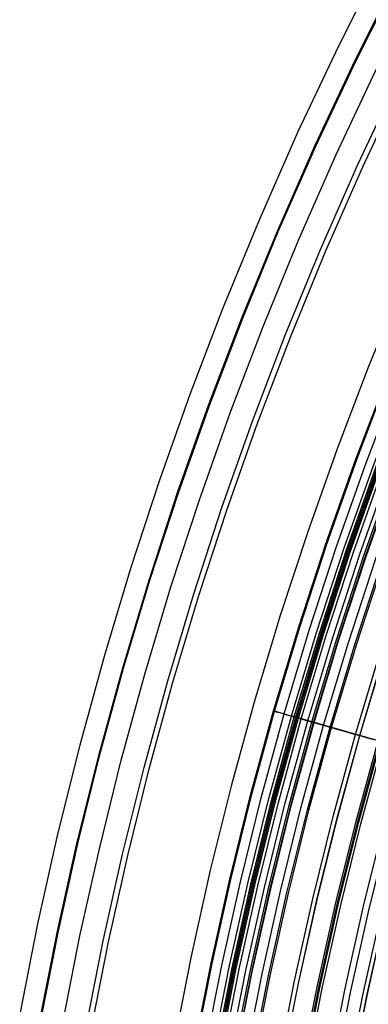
# Model space of a CAD drawing. Header units: millimetres. Extents: x -14 to 488, y -50 to 50.
# Tile 51 of 256: x 174.02 to 177.29, y 6.36 to 15.57. Entities that reach past the tile are written whole.
import ezdxf

# ---------------------------------------------------------------- set-up
doc = ezdxf.new("R2010")
doc.units = ezdxf.units.MM
doc.header["$MEASUREMENT"] = 0
doc.layers.add('Default', color=7, linetype='Continuous')

msp = doc.modelspace()

# ---------------------------------------------------------------- linework, layer by layer
at = {"layer": 'Default'}
for points in [[(176.0434, 5.883), (176.1966, 6.6592), (176.3694, 7.4371), (176.5621, 8.2159), (176.7749, 8.9949), (177.008, 9.7734), (177.2615, 10.5507), (177.5357, 11.3259), (177.8304, 12.0982), (178.1459, 12.867), (178.4821, 13.6313), (178.8389, 14.3905), (179.2163, 15.1435), (179.6142, 15.8898), (180.0324, 16.6283), (180.4708, 17.3584), (180.9289, 18.0792), (181.4067, 18.7899), (181.9037, 19.4897), (182.4196, 20.1779), (182.9539, 20.8536), (183.5062, 21.5163), (184.0761, 22.1651), (184.6629, 22.7993)], [(176.0471, 5.8823), (176.2003, 6.6585), (176.3731, 7.4362), (176.5658, 8.215), (176.7785, 8.9939), (177.0116, 9.7723), (177.2651, 10.5494), (177.5392, 11.3245), (177.834, 12.0968), (178.1494, 12.8655), (178.4855, 13.6298), (178.8423, 14.3888), (179.2197, 15.1418), (179.6176, 15.8879), (180.0357, 16.6264), (180.474, 17.3564), (180.9321, 18.0771), (181.4098, 18.7877), (181.9068, 19.4875), (182.4226, 20.1755), (182.9568, 20.8512), (183.5091, 21.5138), (184.0789, 22.1625), (184.6656, 22.7967)], [(174.2162, 6.2211), (174.3779, 7.0406), (174.5604, 7.8617), (174.7638, 8.6839), (174.9884, 9.5062), (175.2345, 10.3281), (175.5022, 11.1485), (175.7915, 11.9669), (176.1027, 12.7822), (176.4357, 13.5938), (176.7906, 14.4006), (177.1673, 15.202), (177.5657, 15.997), (177.9858, 16.7848), (178.4272, 17.5644), (178.8899, 18.3351), (179.3736, 19.096), (179.878, 19.8462), (180.4026, 20.585), (180.9472, 21.3115), (181.5113, 22.0249), (182.0943, 22.7244)], [(174.2251, 6.2195), (174.3867, 7.0387), (174.5691, 7.8597), (174.7725, 8.6816), (174.9971, 9.5037), (175.2431, 10.3254), (175.5107, 11.1456), (175.8, 11.9638), (176.1111, 12.7789), (176.444, 13.5902), (176.7988, 14.3969), (177.1754, 15.1981), (177.5737, 15.9929), (177.9936, 16.7804), (178.435, 17.5599), (178.8976, 18.3304), (179.3812, 19.0911), (179.8854, 19.8411), (180.4099, 20.5797), (180.9543, 21.306), (181.5182, 22.0192), (182.1012, 22.7185)], [(176.1392, 5.8653), (176.292, 6.6392), (176.4643, 7.4148), (176.6564, 8.1914), (176.8686, 8.9681), (177.101, 9.7443), (177.3538, 10.5193), (177.6271, 11.2922), (177.921, 12.0624), (178.2356, 12.8289), (178.5708, 13.591), (178.9266, 14.3479), (179.3029, 15.0988), (179.6996, 15.8428), (180.1166, 16.5792), (180.5536, 17.3072), (181.0105, 18.0259), (181.4869, 18.7345), (181.9824, 19.4323), (182.4968, 20.1184), (183.0295, 20.7922), (183.5802, 21.4529), (184.1484, 22.0998), (184.7335, 22.7322)], [(176.2002, 5.854), (176.3526, 6.6265), (176.5246, 7.4007), (176.7164, 8.1758), (176.9282, 8.9511), (177.1602, 9.7258), (177.4125, 10.4994), (177.6853, 11.2709), (177.9787, 12.0395), (178.2926, 12.8046), (178.6272, 13.5653), (178.9823, 14.3208), (179.3579, 15.0703), (179.7539, 15.813), (180.1702, 16.548), (180.6064, 17.2746), (181.0624, 17.9919), (181.5379, 18.6992), (182.0325, 19.3957), (182.5459, 20.0806), (183.0777, 20.7531), (183.6274, 21.4126), (184.1945, 22.0583), (184.7785, 22.6896)], [(176.2154, 5.8512), (176.3678, 6.6233), (176.5397, 7.3971), (176.7313, 8.1719), (176.943, 8.9468), (177.1749, 9.7212), (177.4271, 10.4944), (177.6998, 11.2655), (177.993, 12.0339), (178.3069, 12.7986), (178.6413, 13.5589), (178.9962, 14.3141), (179.3717, 15.0632), (179.7675, 15.8055), (180.1835, 16.5402), (180.6195, 17.2665), (181.0753, 17.9835), (181.5506, 18.6904), (182.045, 19.3866), (182.5581, 20.0712), (183.0897, 20.7434), (183.6391, 21.4026), (184.206, 22.048), (184.7897, 22.6789)], [(174.4277, 6.182), (174.5884, 6.9964), (174.7698, 7.8126), (174.9719, 8.6297), (175.1952, 9.447), (175.4398, 10.2638), (175.7058, 11.0793), (175.9934, 11.8927), (176.3027, 12.703), (176.6337, 13.5096), (176.9864, 14.3116), (177.3608, 15.1081), (177.7568, 15.8982), (178.1743, 16.6812), (178.613, 17.4561), (179.0729, 18.2221), (179.5537, 18.9783), (180.0549, 19.724), (180.5764, 20.4582), (181.1176, 21.1803), (181.6783, 21.8893), (182.2578, 22.5845)], [(183.6552, 22.5862), (183.0761, 21.927), (182.5141, 21.2532), (181.9697, 20.565), (181.4432, 19.8631), (180.9349, 19.1479), (180.4453, 18.4198), (179.9844, 17.6948), (179.5419, 16.9584), (179.1181, 16.2111), (178.7134, 15.4534), (178.3278, 14.6856), (177.9618, 13.9084), (177.6154, 13.1222), (177.2891, 12.3275), (176.9949, 11.557), (176.7194, 10.7796), (176.4629, 9.9958), (176.2254, 9.2059), (176.0071, 8.4106), (175.8082, 7.6102), (175.6286, 6.8052), (175.4687, 5.9961)], [(183.6552, 22.5862), (183.0761, 21.927), (182.5141, 21.2532), (181.9697, 20.565), (181.4432, 19.8631), (180.9349, 19.1479), (180.4453, 18.4198), (179.9844, 17.6948), (179.5419, 16.9584), (179.1181, 16.2111), (178.7134, 15.4534), (178.3278, 14.6856), (177.9618, 13.9084), (177.6154, 13.1222), (177.2891, 12.3275), (176.9949, 11.557), (176.7194, 10.7796), (176.4629, 9.9958), (176.2254, 9.2059), (176.0071, 8.4106), (175.8082, 7.6102), (175.6286, 6.8052), (175.4687, 5.9961)], [(176.4451, 5.8087), (176.5964, 6.5754), (176.7671, 7.3438), (176.9574, 8.113), (177.1676, 8.8825), (177.3979, 9.6515), (177.6483, 10.4192), (177.9191, 11.1849), (178.2102, 11.9479), (178.5218, 12.7072), (178.8539, 13.4622), (179.2064, 14.2121), (179.5792, 14.9559), (179.9722, 15.693), (180.3853, 16.4226), (180.8182, 17.1437), (181.2708, 17.8557), (181.7427, 18.5577), (182.2337, 19.2489), (182.7432, 19.9287), (183.271, 20.5962), (183.8166, 21.2507), (184.3794, 21.8916), (184.9591, 22.5181)], [(174.647, 6.1414), (174.8067, 6.9507), (174.9868, 7.7616), (175.1877, 8.5735), (175.4096, 9.3857), (175.6526, 10.1973), (175.9169, 11.0076), (176.2027, 11.8158), (176.51, 12.621), (176.8389, 13.4224), (177.1894, 14.2193), (177.5614, 15.0107), (177.9548, 15.7958), (178.3697, 16.5738), (178.8057, 17.3437), (179.2626, 18.1049), (179.7403, 18.8563), (180.2384, 19.5972), (180.7565, 20.3268), (181.2943, 21.0442), (181.8514, 21.7487), (182.4272, 22.4396)], [(174.6964, 6.1322), (174.8559, 6.9403), (175.0358, 7.7501), (175.2364, 8.5609), (175.4579, 9.3719), (175.7006, 10.1823), (175.9645, 10.9914), (176.2499, 11.7984), (176.5568, 12.6025), (176.8852, 13.4028), (177.2351, 14.1985), (177.6066, 14.9887), (177.9995, 15.7727), (178.4137, 16.5496), (178.8491, 17.3184), (179.3054, 18.0784), (179.7824, 18.8288), (180.2797, 19.5686), (180.7971, 20.2971), (181.3341, 21.0136), (181.8904, 21.7171), (182.4654, 22.4069)], [(175.6605, 5.9538), (175.8155, 6.7391), (175.9903, 7.5261), (176.1852, 8.314), (176.4005, 9.1021), (176.6363, 9.8897), (176.8928, 10.676), (177.1702, 11.4602), (177.4684, 12.2416), (177.7875, 13.0193), (178.1276, 13.7926), (178.4886, 14.5605), (178.8704, 15.3224), (179.273, 16.0773), (179.696, 16.8245), (180.1395, 17.5631), (180.603, 18.2923), (181.0863, 19.0112), (181.5891, 19.7192), (182.111, 20.4154), (182.6516, 21.0991), (183.2103, 21.7694), (183.7868, 22.4258)], [(175.6693, 5.9522), (175.8243, 6.7373), (175.9991, 7.524), (176.1939, 8.3117), (176.4092, 9.0996), (176.6449, 9.887), (176.9014, 10.6731), (177.1786, 11.4571), (177.4767, 12.2383), (177.7958, 13.0158), (178.1358, 13.7888), (178.4967, 14.5566), (178.8784, 15.3183), (179.2808, 16.073), (179.7038, 16.82), (180.1471, 17.5584), (180.6105, 18.2873), (181.0937, 19.0061), (181.5964, 19.7139), (182.1181, 20.4099), (182.6585, 21.0934), (183.2172, 21.7636), (183.7935, 22.4198)], [(176.4847, 5.8013), (176.6358, 6.5671), (176.8063, 7.3346), (176.9964, 8.1029), (177.2064, 8.8714), (177.4363, 9.6395), (177.6865, 10.4063), (177.9569, 11.171), (178.2477, 11.933), (178.5589, 12.6915), (178.8906, 13.4455), (179.2426, 14.1945), (179.615, 14.9374), (180.0075, 15.6736), (180.4201, 16.4022), (180.8526, 17.1225), (181.3046, 17.8336), (181.7759, 18.5347), (182.2662, 19.2251), (182.7752, 19.9041), (183.3023, 20.5708), (183.8472, 21.2245), (184.4094, 21.8646), (184.9883, 22.4903)], [(176.485, 5.8013), (176.6361, 6.5671), (176.8066, 7.3345), (176.9967, 8.1028), (177.2066, 8.8714), (177.4366, 9.6394), (177.6867, 10.4062), (177.9571, 11.1709), (178.248, 11.9329), (178.5592, 12.6914), (178.8908, 13.4454), (179.2429, 14.1943), (179.6152, 14.9373), (180.0078, 15.6735), (180.4203, 16.4021), (180.8528, 17.1224), (181.3048, 17.8335), (181.7761, 18.5346), (182.2664, 19.225), (182.7754, 19.9039), (183.3025, 20.5706), (183.8474, 21.2243), (184.4096, 21.8644), (184.9885, 22.4901)], [(175.7608, 5.9353), (175.9153, 6.7182), (176.0896, 7.5028), (176.2839, 8.2883), (176.4986, 9.074), (176.7337, 9.8592), (176.9894, 10.6431), (177.2659, 11.425), (177.5632, 12.204), (177.8814, 12.9794), (178.2204, 13.7503), (178.5803, 14.516), (178.961, 15.2756), (179.3623, 16.0282), (179.7841, 16.7731), (180.2262, 17.5095), (180.6884, 18.2365), (181.1702, 18.9533), (181.6715, 19.6591), (182.1918, 20.3532), (182.7307, 21.0348), (183.2878, 21.7031), (183.8626, 22.3575)], [(176.6596, 5.769), (176.8099, 6.5306), (176.9795, 7.2939), (177.1686, 8.0581), (177.3774, 8.8225), (177.6061, 9.5864), (177.8549, 10.349), (178.1239, 11.1097), (178.4131, 11.8676), (178.7226, 12.6219), (179.0525, 13.3719), (179.4026, 14.1168), (179.773, 14.8557), (180.1634, 15.5879), (180.5738, 16.3126), (181.0039, 17.029), (181.4535, 17.7363), (181.9222, 18.4336), (182.4099, 19.1203), (182.9161, 19.7956), (183.4404, 20.4586), (183.9824, 21.1089), (184.5415, 21.7455), (185.1173, 22.3678)], [(176.6754, 5.766), (176.8256, 6.5273), (176.9951, 7.2902), (177.1841, 8.0541), (177.3928, 8.8181), (177.6214, 9.5816), (177.8701, 10.3439), (178.1389, 11.1041), (178.428, 11.8616), (178.7374, 12.6156), (179.0671, 13.3652), (179.4171, 14.1098), (179.7872, 14.8483), (180.1775, 15.5802), (180.5876, 16.3046), (181.0175, 17.0206), (181.4669, 17.7275), (181.9354, 18.4245), (182.4229, 19.1108), (182.9288, 19.7858), (183.4529, 20.4485), (183.9946, 21.0984), (184.5534, 21.7347), (185.129, 22.3568)], [(176.6859, 5.7641), (176.836, 6.5252), (177.0055, 7.2878), (177.1944, 8.0514), (177.403, 8.8151), (177.6316, 9.5784), (177.8802, 10.3404), (178.1489, 11.1005), (178.4379, 11.8577), (178.7472, 12.6114), (179.0768, 13.3608), (179.4267, 14.1051), (179.7967, 14.8435), (180.1868, 15.5751), (180.5968, 16.2992), (181.0266, 17.015), (181.4758, 17.7216), (181.9442, 18.4184), (182.4315, 19.1046), (182.9373, 19.7793), (183.4611, 20.4418), (184.0026, 21.0915), (184.5613, 21.7276), (185.1367, 22.3494)], [(176.7085, 5.7599), (176.8585, 6.5204), (177.0279, 7.2826), (177.2166, 8.0456), (177.4251, 8.8088), (177.6535, 9.5716), (177.9019, 10.333), (178.1705, 11.0925), (178.4593, 11.8493), (178.7684, 12.6025), (179.0977, 13.3513), (179.4473, 14.0951), (179.8171, 14.8329), (180.207, 15.564), (180.6167, 16.2876), (181.0461, 17.0029), (181.495, 17.7091), (181.9631, 18.4054), (182.45, 19.091), (182.9555, 19.7652), (183.479, 20.4273), (184.0201, 21.0766), (184.5784, 21.7122), (185.1534, 22.3336)], [(175.8317, 5.9222), (175.9859, 6.7034), (176.1598, 7.4863), (176.3537, 8.2701), (176.5679, 9.0542), (176.8025, 9.8377), (177.0577, 10.6199), (177.3336, 11.4001), (177.6302, 12.1775), (177.9477, 12.9512), (178.2861, 13.7205), (178.6452, 14.4845), (179.0251, 15.2424), (179.4255, 15.9935), (179.8464, 16.7368), (180.2876, 17.4716), (180.7487, 18.197), (181.2296, 18.9123), (181.7298, 19.6166), (182.249, 20.3092), (182.7867, 20.9893), (183.3426, 21.6563), (183.9161, 22.3092)], [(175.8582, 5.9173), (176.0122, 6.6979), (176.186, 7.4801), (176.3798, 8.2633), (176.5938, 9.0468), (176.8282, 9.8296), (177.0832, 10.6113), (177.3589, 11.3908), (177.6553, 12.1676), (177.9725, 12.9407), (178.3106, 13.7093), (178.6695, 14.4727), (179.049, 15.2301), (179.4492, 15.9805), (179.8697, 16.7232), (180.3105, 17.4574), (180.7713, 18.1822), (181.2517, 18.8969), (181.7515, 19.6007), (182.2703, 20.2928), (182.8077, 20.9724), (183.3631, 21.6387), (183.9362, 22.2912)], [(175.8716, 5.9148), (176.0256, 6.6951), (176.1993, 7.477), (176.393, 8.2599), (176.6069, 9.043), (176.8412, 9.8256), (177.0961, 10.6069), (177.3717, 11.3861), (177.668, 12.1625), (177.9851, 12.9353), (178.323, 13.7037), (178.6817, 14.4668), (179.0611, 15.2238), (179.4611, 15.9739), (179.8815, 16.7163), (180.3221, 17.4502), (180.7827, 18.1748), (181.2629, 18.8892), (181.7625, 19.5927), (182.2811, 20.2845), (182.8182, 20.9638), (183.3735, 21.6299), (183.9463, 22.2821)], [(175.8842, 5.9124), (176.0381, 6.6925), (176.2118, 7.4741), (176.4054, 8.2567), (176.6193, 9.0395), (176.8535, 9.8217), (177.1083, 10.6028), (177.3837, 11.3817), (177.6799, 12.1578), (177.9969, 12.9303), (178.3347, 13.6984), (178.6933, 14.4612), (179.0725, 15.2179), (179.4723, 15.9677), (179.8926, 16.7099), (180.333, 17.4435), (180.7934, 18.1678), (181.2735, 18.8819), (181.7729, 19.5851), (182.2913, 20.2766), (182.8282, 20.9557), (183.3832, 21.6215), (183.9558, 22.2735)], [(175.8974, 5.91), (176.0512, 6.6897), (176.2248, 7.471), (176.4184, 8.2533), (176.6321, 9.0358), (176.8663, 9.8178), (177.1209, 10.5984), (177.3963, 11.3771), (177.6923, 12.1529), (178.0092, 12.9251), (178.3469, 13.6928), (178.7053, 14.4553), (179.0844, 15.2118), (179.4841, 15.9613), (179.9041, 16.7031), (180.3444, 17.4365), (180.8046, 18.1604), (181.2845, 18.8743), (181.7837, 19.5772), (182.3019, 20.2685), (182.8386, 20.9472), (183.3934, 21.6128), (183.9658, 22.2645)], [(175.9252, 5.9049), (176.0789, 6.6839), (176.2524, 7.4646), (176.4458, 8.2462), (176.6593, 9.028), (176.8933, 9.8093), (177.1477, 10.5893), (177.4228, 11.3673), (177.7187, 12.1425), (178.0353, 12.914), (178.3727, 13.6811), (178.7308, 14.443), (179.1096, 15.1988), (179.5089, 15.9477), (179.9286, 16.6889), (180.3685, 17.4216), (180.8283, 18.145), (181.3078, 18.8582), (181.8066, 19.5605), (182.3243, 20.2512), (182.8606, 20.9294), (183.4149, 21.5944), (183.9868, 22.2456)], [(181.3741, 22.1792), (180.8061, 21.4614), (180.2569, 20.7292), (179.7267, 19.9831), (179.216, 19.2235), (178.7351, 18.4673), (178.2735, 17.6991), (177.8314, 16.9195), (177.4092, 16.129), (177.007, 15.3281), (176.6251, 14.5173), (176.2639, 13.6972), (175.9235, 12.8681), (175.6165, 12.0644), (175.3292, 11.2534), (175.0616, 10.4357), (174.8138, 9.6118), (174.5861, 8.7821), (174.3785, 7.9472), (174.1913, 7.1074), (174.0244, 6.2634)], [(175.9873, 5.8934), (176.1407, 6.6709), (176.3138, 7.4501), (176.5068, 8.2303), (176.72, 9.0106), (176.9535, 9.7905), (177.2075, 10.569), (177.4821, 11.3455), (177.7773, 12.1192), (178.0934, 12.8893), (178.4301, 13.655), (178.7875, 14.4154), (179.1656, 15.1698), (179.5642, 15.9173), (179.9831, 16.6571), (180.4222, 17.3884), (180.8811, 18.1104), (181.3597, 18.8223), (181.8576, 19.5233), (182.3743, 20.2127), (182.9096, 20.8896), (183.4628, 21.5534), (184.0337, 22.2033)], [(176.0262, 5.8862), (176.1794, 6.6628), (176.3523, 7.4411), (176.5451, 8.2203), (176.758, 8.9998), (176.9912, 9.7787), (177.2449, 10.5563), (177.5192, 11.3319), (177.8141, 12.1047), (178.1297, 12.8739), (178.4661, 13.6386), (178.8231, 14.3981), (179.2007, 15.1516), (179.5988, 15.8982), (180.0173, 16.6372), (180.4558, 17.3676), (180.9142, 18.0888), (181.3923, 18.7998), (181.8895, 19.5), (182.4057, 20.1886), (182.9403, 20.8647), (183.4929, 21.5277), (184.063, 22.1768)], [(185.3162, 22.2187), (184.746, 21.6025), (184.1919, 20.9718), (183.6542, 20.3271), (183.1332, 19.6687), (182.6295, 18.9971), (182.1432, 18.3127), (181.6747, 17.616), (181.2337, 16.9224), (180.8103, 16.2178), (180.4048, 15.5028), (180.0175, 14.7777), (179.6486, 14.0431), (179.2984, 13.2995), (178.967, 12.5472), (178.6548, 11.7868), (178.3733, 11.0496), (178.1097, 10.3058), (177.8642, 9.5558), (177.637, 8.8001), (177.4282, 8.0391), (177.2378, 7.2732), (177.066, 6.503), (176.913, 5.7289)], [(183.296, 19.8782), (182.8726, 19.3258), (182.4612, 18.7644), (182.0618, 18.1944), (181.6747, 17.616), (181.2337, 16.9224), (180.8103, 16.2178), (180.4048, 15.5028), (180.0175, 14.7777), (179.6486, 14.0431), (179.2984, 13.2995), (178.967, 12.5472), (178.6548, 11.7868), (178.3733, 11.0496), (178.1097, 10.3058), (177.8642, 9.5558), (177.637, 8.8001), (177.4282, 8.0391), (177.2378, 7.2732), (177.066, 6.503), (176.913, 5.7289)], [(176.9722, 5.7111), (177.1211, 6.4654), (177.289, 7.2213), (177.4762, 7.978), (177.683, 8.735), (177.9095, 9.4915), (178.1559, 10.2467), (178.4223, 11), (178.7087, 11.7505), (179.0152, 12.4976), (179.3419, 13.2403), (179.6886, 13.9779), (180.0554, 14.7097), (180.442, 15.4348), (180.8484, 16.1525)], [(177.0883, 5.6896), (177.2366, 6.4412), (177.4039, 7.1943), (177.5905, 7.9483), (177.7965, 8.7025), (178.0222, 9.4563), (178.2677, 10.2088), (178.5331, 10.9593), (178.8185, 11.7071), (179.1239, 12.4514), (179.4494, 13.1914), (179.7948, 13.9264), (180.1602, 14.6555), (180.5455, 15.378), (180.9504, 16.093)], [(180.9794, 16.0761), (180.575, 15.3618), (180.1901, 14.64), (179.8251, 13.9117), (179.48, 13.1775), (179.1548, 12.4382), (178.8497, 11.6947), (178.5646, 10.9477), (178.2995, 10.1979), (178.0543, 9.4462), (177.8289, 8.6933), (177.623, 7.9398), (177.4367, 7.1866), (177.2695, 6.4343), (177.1214, 5.6835)], [(177.127, 5.6825), (177.2751, 6.4331), (177.4423, 7.1853), (177.6286, 7.9384), (177.8344, 8.6917), (178.0598, 9.4445), (178.305, 10.1961), (178.57, 10.9457), (178.8551, 11.6926), (179.1601, 12.436), (179.4852, 13.1751), (179.8303, 13.9092), (180.1952, 14.6374), (180.58, 15.359), (180.9844, 16.0732)]]:
    msp.add_lwpolyline(points, dxfattribs=at)
at = {"layer": 'Default', "extrusion": (0.368098, 0.929787, 0)}
for points in [[(-161.7722, 22.2174), (-161.7718, 22.1869), (-161.7707, 22.1561), (-161.7689, 22.125), (-161.7662, 22.0937), (-161.7628, 22.0623), (-161.7586, 22.0306), (-161.7535, 21.9988), (-161.7476, 21.9669), (-161.7409, 21.9349), (-161.7333, 21.9028), (-161.7248, 21.8707), (-161.7155, 21.8386), (-161.7052, 21.8065), (-161.6941, 21.7745), (-161.682, 21.7425), (-161.669, 21.7107), (-161.6552, 21.679), (-161.6404, 21.6474), (-161.6247, 21.6161), (-161.6081, 21.5851), (-161.5906, 21.5543), (-161.5722, 21.5239), (-161.5529, 21.4938), (-161.5327, 21.4641), (-161.5117, 21.4347), (-161.4899, 21.4059), (-161.4672, 21.3775), (-161.4437, 21.3497), (-161.4194, 21.3223), (-161.3943, 21.2956), (-161.3685, 21.2694), (-161.342, 21.2439), (-161.3147, 21.219), (-161.2868, 21.1948), (-161.2583, 21.1713), (-161.2291, 21.1486), (-161.1994, 21.1265), (-161.1692, 21.1053), (-161.1384, 21.0848), (-161.1071, 21.0651), (-161.0754, 21.0462), (-161.0433, 21.0281), (-161.0108, 21.0109), (-160.978, 20.9945), (-160.9449, 20.9789), (-160.9115, 20.9642), (-160.8778, 20.9503), (-160.844, 20.9373), (-160.8101, 20.9252), (-160.776, 20.9139), (-160.7418, 20.9034), (-160.7075, 20.8938), (-160.6733, 20.885), (-160.639, 20.8771), (-160.6048, 20.87), (-160.5706, 20.8636), (-160.5366, 20.8581), (-160.5027, 20.8534), (-160.4689, 20.8494), (-160.4353, 20.8462), (-160.402, 20.8438), (-160.3688, 20.842), (-160.336, 20.841), (-160.3034, 20.8407), (-160.2708, 20.841), (-160.2379, 20.842), (-160.2048, 20.8438), (-160.1714, 20.8462), (-160.1378, 20.8494), (-160.1041, 20.8534), (-160.0701, 20.8581), (-160.0361, 20.8636), (-160.002, 20.87), (-159.9677, 20.8771), (-159.9335, 20.885), (-159.8992, 20.8938), (-159.865, 20.9034), (-159.8308, 20.9139), (-159.7967, 20.9252), (-159.7627, 20.9373), (-159.7289, 20.9503), (-159.6953, 20.9642), (-159.6619, 20.9789), (-159.6288, 20.9945), (-159.5959, 21.0109), (-159.5634, 21.0281), (-159.5313, 21.0462), (-159.4996, 21.0651), (-159.4684, 21.0848), (-159.4376, 21.1053), (-159.4073, 21.1265), (-159.3776, 21.1486), (-159.3484, 21.1713), (-159.3199, 21.1948), (-159.292, 21.219), (-159.2648, 21.2439), (-159.2382, 21.2694), (-159.2124, 21.2956), (-159.1874, 21.3223), (-159.1631, 21.3497), (-159.1396, 21.3775), (-159.1169, 21.4059), (-159.095, 21.4347), (-159.074, 21.4641), (-159.0538, 21.4938), (-159.0346, 21.5239), (-159.0162, 21.5543), (-158.9987, 21.5851), (-158.9821, 21.6161), (-158.9664, 21.6474), (-158.9516, 21.679), (-158.9377, 21.7107), (-158.9247, 21.7425), (-158.9127, 21.7745), (-158.9015, 21.8065), (-158.8913, 21.8386), (-158.8819, 21.8707), (-158.8734, 21.9028), (-158.8658, 21.9349), (-158.8591, 21.9669), (-158.8532, 21.9988), (-158.8482, 22.0306), (-158.8439, 22.0623), (-158.8405, 22.0937), (-158.8379, 22.125), (-158.836, 22.1561), (-158.8349, 22.1869), (-158.8346, 22.2174)], [(-158.8346, 22.2174), (-158.8349, 22.248), (-158.836, 22.2788), (-158.8379, 22.3099), (-158.8405, 22.3411), (-158.8439, 22.3726), (-158.8482, 22.4043), (-158.8532, 22.436), (-158.8591, 22.468), (-158.8658, 22.5), (-158.8734, 22.532), (-158.8819, 22.5641), (-158.8913, 22.5963), (-158.9015, 22.6284), (-158.9127, 22.6604), (-158.9247, 22.6924), (-158.9377, 22.7242), (-158.9516, 22.7559), (-158.9664, 22.7874), (-158.9821, 22.8187), (-158.9987, 22.8498), (-159.0162, 22.8806), (-159.0346, 22.911), (-159.0538, 22.9411), (-159.074, 22.9708), (-159.095, 23.0001), (-159.1169, 23.029), (-159.1396, 23.0574), (-159.1631, 23.0852), (-159.1874, 23.1125), (-159.2124, 23.1393), (-159.2382, 23.1654), (-159.2648, 23.191), (-159.292, 23.2158), (-159.3199, 23.24), (-159.3484, 23.2635), (-159.3776, 23.2863), (-159.4073, 23.3083), (-159.4376, 23.3296), (-159.4684, 23.3501), (-159.4996, 23.3698), (-159.5313, 23.3887), (-159.5634, 23.4068), (-159.5959, 23.424), (-159.6288, 23.4404), (-159.6619, 23.456), (-159.6953, 23.4707), (-159.7289, 23.4845), (-159.7627, 23.4975), (-159.7967, 23.5097), (-159.8308, 23.521), (-159.865, 23.5315), (-159.8992, 23.5411), (-159.9335, 23.5498), (-159.9677, 23.5578), (-160.002, 23.5649), (-160.0361, 23.5712), (-160.0701, 23.5767), (-160.1041, 23.5815), (-160.1378, 23.5854), (-160.1714, 23.5886), (-160.2048, 23.5911), (-160.2379, 23.5928), (-160.2708, 23.5939), (-160.3034, 23.5942), (-160.336, 23.5939), (-160.3688, 23.5928), (-160.402, 23.5911), (-160.4353, 23.5886), (-160.4689, 23.5854), (-160.5027, 23.5815), (-160.5366, 23.5767), (-160.5706, 23.5712), (-160.6048, 23.5649), (-160.639, 23.5578), (-160.6733, 23.5498), (-160.7075, 23.5411), (-160.7418, 23.5315), (-160.776, 23.521), (-160.8101, 23.5097), (-160.844, 23.4975), (-160.8778, 23.4845), (-160.9115, 23.4707), (-160.9449, 23.456), (-160.978, 23.4404), (-161.0108, 23.424), (-161.0433, 23.4068), (-161.0754, 23.3887), (-161.1071, 23.3698), (-161.1384, 23.3501), (-161.1692, 23.3296), (-161.1994, 23.3083), (-161.2291, 23.2863), (-161.2583, 23.2635), (-161.2868, 23.24), (-161.3147, 23.2158), (-161.342, 23.191), (-161.3685, 23.1654), (-161.3943, 23.1393), (-161.4194, 23.1125), (-161.4437, 23.0852), (-161.4672, 23.0574), (-161.4899, 23.029), (-161.5117, 23.0001), (-161.5327, 22.9708), (-161.5529, 22.9411), (-161.5722, 22.911), (-161.5906, 22.8806), (-161.6081, 22.8498), (-161.6247, 22.8187), (-161.6404, 22.7874), (-161.6552, 22.7559), (-161.669, 22.7242), (-161.682, 22.6924), (-161.6941, 22.6604), (-161.7052, 22.6284), (-161.7155, 22.5963), (-161.7248, 22.5641), (-161.7333, 22.532), (-161.7409, 22.5), (-161.7476, 22.468), (-161.7535, 22.436), (-161.7586, 22.4043), (-161.7628, 22.3726), (-161.7662, 22.3411), (-161.7689, 22.3099), (-161.7707, 22.2788), (-161.7718, 22.248), (-161.7722, 22.2174)]]:
    msp.add_lwpolyline(points, dxfattribs=at)
at = {"layer": 'Default'}
for points in [[(177.3373, 8.834, 18.26), (177.2811, 8.8501, 18.1415), (177.2245, 8.8663, 18.0118), (177.1676, 8.8825, 17.87), (177.1107, 8.8988, 17.7151), (177.0542, 8.915, 17.5462), (176.9982, 8.931, 17.3627), (176.943, 8.9468, 17.1636), (176.8891, 8.9623, 16.9483), (176.8365, 8.9773, 16.7161), (176.7857, 8.9918, 16.4664), (176.737, 9.0058, 16.1986), (176.6905, 9.0191, 15.912), (176.6467, 9.0316, 15.6061), (176.5679, 9.0542, 14.9339), (176.5029, 9.0728, 14.177), (176.4536, 9.0869, 13.3305), (176.4217, 9.096, 12.3895), (176.4005, 9.1021, 5.7896), (176.4021, 9.1016, 5.6241), (176.4068, 9.1003, 5.4622), (176.4146, 9.098, 5.3039), (176.4255, 9.0949, 5.1493), (176.4394, 9.0909, 4.9982), (176.4562, 9.0861, 4.8508), (176.476, 9.0805, 4.707), (176.4986, 9.074, 4.5668), (176.5239, 9.0668, 4.4302), (176.552, 9.0587, 4.2971), (176.5828, 9.0499, 4.1676), (176.6162, 9.0403, 4.0416), (176.6522, 9.0301, 3.919), (176.6906, 9.019, 3.7997), (176.7316, 9.0073, 3.6838), (176.7749, 8.9949, 3.5711), (176.8206, 8.9818, 3.4617), (176.8686, 8.9681, 3.3554), (176.919, 8.9537, 3.2521), (176.9718, 8.9386, 3.1517), (177.0269, 8.9228, 3.0541), (177.0844, 8.9064, 2.9593), (177.1442, 8.8892, 2.8671), (177.2064, 8.8714, 2.7774), (177.2709, 8.853, 2.69), (177.338, 8.8338, 2.6051)], [(177.403, 8.8151, 46.0296), (176.8686, 8.9681, 37.0252), (176.6069, 9.043, 30.0773), (176.5849, 9.0493, 28.9443), (176.5839, 9.0496, 28.4238), (176.5938, 9.0468, 27.9372), (176.6037, 9.0439, 27.7073), (176.6172, 9.0401, 27.487), (176.6344, 9.0351, 27.2763), (176.6553, 9.0291, 27.0759), (176.6801, 9.0221, 26.8859), (176.7089, 9.0138, 26.7068), (176.7247, 9.0093, 26.6215), (176.7416, 9.0044, 26.539), (176.7596, 8.9993, 26.4594), (176.7785, 8.9939, 26.3827), (176.7987, 8.9881, 26.3083), (176.8199, 8.982, 26.2357), (176.8423, 8.9756, 26.1648), (176.8657, 8.9689, 26.0956), (176.8901, 8.9619, 26.0282), (176.9155, 8.9547, 25.9625), (176.9417, 8.9472, 25.8986), (176.9687, 8.9395, 25.8366), (176.9964, 8.9315, 25.7763), (177.0249, 8.9234, 25.7179), (177.0539, 8.9151, 25.6614), (177.0836, 8.9066, 25.6068), (177.1137, 8.898, 25.554), (177.1443, 8.8892, 25.5031), (177.1753, 8.8803, 25.4542), (177.2066, 8.8714, 25.4072), (177.2382, 8.8623, 25.3622), (177.2699, 8.8532, 25.3192), (177.3018, 8.8441, 25.2781)]]:
    msp.add_polyline3d(points, dxfattribs=at)

doc.saveas('drawing.dxf')
